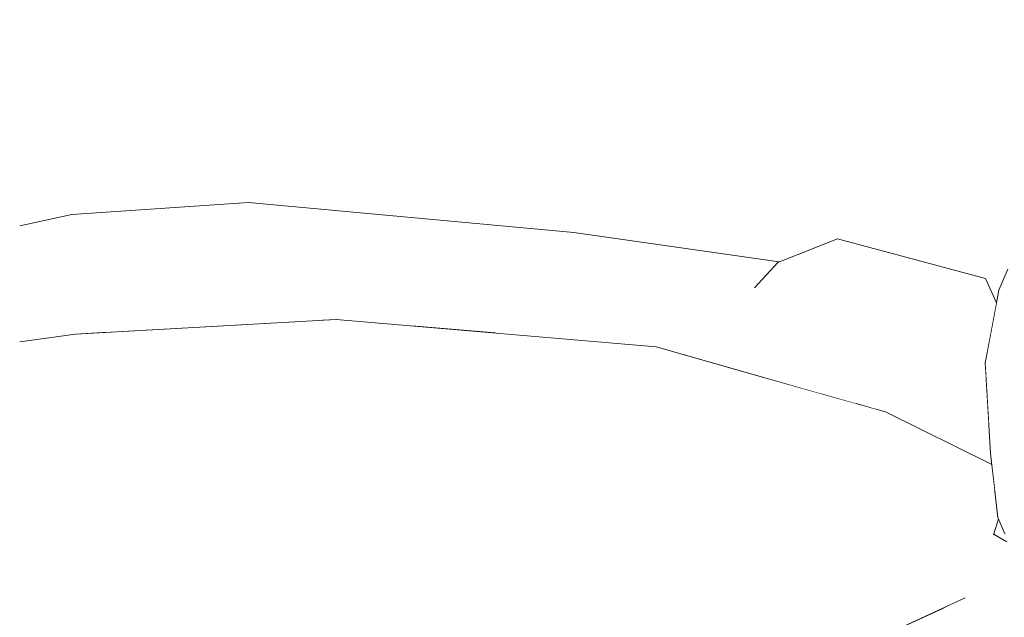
# Model space of a CAD drawing. Header units: millimetres. Extents: x 0 to 650, y -1 to 707.
# Tile 41 of 131: x 94.543 to 95.609, y 640.075 to 640.722. Entities that reach past the tile are written whole.
import ezdxf
from ezdxf.xclip import XClip

# ---------------------------------------------------------------- set-up
doc = ezdxf.new("R2010")
doc.units = ezdxf.units.MM
doc.header["$MEASUREMENT"] = 0
doc.header["$XCLIPFRAME"] = 0
doc.linetypes.add('Wipeout_Contour', pattern=[1000, 0, -1000])
doc.layers.add('Interior - Mobiliário .ARQ', color=7, linetype='Continuous')
doc.layers.add('Parede.ARQ', color=7, linetype='Continuous')

# ---------------------------------------------------------------- blocks, each defined once
blk = doc.blocks.new('Desenho_3_3', base_point=(252.3092, 622.8349))
at = {"color": 254, "linetype": 'Wipeout_Contour', "lineweight": 0, "ltscale": 49723.751362}
blk.add_wipeout([(94.5429, 671.1349), (94.5429, 640.4986), (94.5994, 640.5107), (94.7905, 640.5239), (95.1427, 640.4912), (95.365, 640.4595), (95.4283, 640.4846), (95.5884, 640.4416), (95.6004, 640.4152), (95.6029, 640.4289), (95.6126, 640.4518), (95.662, 640.5254), (95.7763, 640.5773), (95.7946, 640.5807), (95.8476, 640.6042), (95.9371, 640.6175), (95.9863, 640.6125), (96.0217, 640.6273), (96.0479, 640.6371), (96.1676, 640.657), (96.2813, 640.6661), (96.4754, 640.6377), (96.5481, 640.5813), (96.5989, 640.5783), (96.6613, 640.5393), (96.7552, 640.5338), (96.9238, 640.4717), (96.9696, 640.4206), (97.0932, 640.3047), (97.1285, 640.2394), (97.2687, 640.0597), (97.2838, 640.0001), (97.3465, 639.752), (97.3512, 639.733), (97.3804, 639.4584), (97.3817, 639.2528), (97.3613, 639.1943), (97.3575, 639.1753), (97.3338, 639.0407), (97.3263, 639.0177), (97.3215, 639.0062), (97.2449, 638.7539), (97.1209, 638.4391), (97.1104, 638.4204), (97.0293, 638.3113), (97.0515, 638.2973), (97.2452, 638.1278), (97.244, 638.0629), (97.3922, 637.6313), (97.5056, 637.4981), (97.5425, 637.341), (97.6034, 637.266), (97.6351, 637.0703), (98.2231, 636.5501), (98.2992, 636.3303), (98.668, 635.4423), (98.4927, 634.8674), (98.0783, 634.4688), (97.7351, 634.2248), (97.7135, 634.2059), (97.6221, 634.142), (97.1761, 633.7399), (97.238, 633.4163), (97.3481, 632.8758), (97.5164, 631.9291), (97.5626, 631.611), (97.5859, 631.4505), (97.5591, 631.1491), (97.2578, 631.1941), (97.2488, 631.1422), (97.2673, 631.1122), (97.535, 630.5802), (97.6906, 630.2961), (105.6958, 630.9629), (105.6958, 638.6349), (106.1958, 638.6349), (106.1958, 671.1349)], dxfattribs=at).dxf.layer = 'Parede.ARQ'
at = {"color": 254, "linetype": 'Wipeout_Contour', "lineweight": 0, "ltscale": 1942.554928}
blk.add_wipeout([(95.6126, 640.4518), (95.6029, 640.4289), (95.6518, 640.4979)], dxfattribs=at).dxf.layer = 'Interior - Mobiliário .ARQ'
at = {"color": 254, "linetype": 'Wipeout_Contour', "lineweight": 0, "ltscale": 1942.789592}
blk.add_wipeout([(95.0775, 640.4816), (95.3623, 640.4574), (95.1427, 640.4912)], dxfattribs=at).dxf.layer = 'Interior - Mobiliário .ARQ'
at = {"color": 254, "linetype": 'Wipeout_Contour', "lineweight": 0, "ltscale": 2589.829395}
blk.add_wipeout([(94.5738, 640.3753), (94.5429, 640.3238), (94.5429, 640.2344), (94.7845, 640.3795)], dxfattribs=at).dxf.layer = 'Interior - Mobiliário .ARQ'
at = {"color": 254, "linetype": 'Wipeout_Contour', "lineweight": 0, "ltscale": 1941.918568}
blk.add_wipeout([(95.4482, 640.306), (95.4693, 640.3001), (95.4557, 640.3255)], dxfattribs=at).dxf.layer = 'Interior - Mobiliário .ARQ'
at = {"color": 254, "linetype": 'Wipeout_Contour', "lineweight": 0, "ltscale": 1942.338092}
blk.add_wipeout([(95.6033, 640.246), (95.61, 640.182), (95.6297, 640.2358)], dxfattribs=at).dxf.layer = 'Interior - Mobiliário .ARQ'
at = {"color": 254, "linetype": 'Wipeout_Contour', "lineweight": 0, "ltscale": 1941.817144}
blk.add_wipeout([(95.5022, 640.1777), (95.4634, 640.2212), (95.0291, 639.9987)], dxfattribs=at).dxf.layer = 'Interior - Mobiliário .ARQ'
at = {"color": 254, "linetype": 'Wipeout_Contour', "lineweight": 0, "ltscale": 2587.551331}
blk.add_wipeout([(94.7844, 640.135), (94.5429, 639.7984), (94.5429, 639.7826), (94.926, 640.0629)], dxfattribs=at).dxf.layer = 'Interior - Mobiliário .ARQ'
at = {"color": 254, "linetype": 'Wipeout_Contour', "lineweight": 0, "ltscale": 1941.562832}
blk.add_wipeout([(95.631, 640.0733), (95.6338, 640.0996), (95.5131, 639.7369)], dxfattribs=at).dxf.layer = 'Interior - Mobiliário .ARQ'
at = {"color": 254, "linetype": 'Wipeout_Contour', "lineweight": 0, "ltscale": 1942.422983}
blk.add_wipeout([(95.6518, 640.4979), (95.6029, 640.4289), (95.622, 640.4027)], dxfattribs=at).dxf.layer = 'Interior - Mobiliário .ARQ'
at = {"color": 254, "linetype": 'Wipeout_Contour', "lineweight": 0, "ltscale": 1942.463882}
blk.add_wipeout([(95.0775, 640.4816), (95.3384, 640.4314), (95.3623, 640.4574)], dxfattribs=at).dxf.layer = 'Interior - Mobiliário .ARQ'
at = {"color": 254, "linetype": 'Wipeout_Contour', "lineweight": 0, "ltscale": 2589.590024}
blk.add_wipeout([(94.7217, 640.4489), (94.6311, 640.4477), (94.6361, 640.3832), (94.6629, 640.3847)], dxfattribs=at).dxf.layer = 'Interior - Mobiliário .ARQ'
at = {"color": 254, "linetype": 'Wipeout_Contour', "lineweight": 0, "ltscale": 1941.719993}
blk.add_wipeout([(95.5939, 640.2521), (95.6033, 640.246), (95.5882, 640.35)], dxfattribs=at).dxf.layer = 'Interior - Mobiliário .ARQ'
at = {"color": 254, "linetype": 'Wipeout_Contour', "lineweight": 0, "ltscale": 1942.140598}
blk.add_wipeout([(95.3528, 640.2944), (95.2498, 640.3212), (94.926, 640.0629)], dxfattribs=at).dxf.layer = 'Interior - Mobiliário .ARQ'
at = {"color": 254, "linetype": 'Wipeout_Contour', "lineweight": 0, "ltscale": 2588.994695}
blk.add_wipeout([(95.6573, 640.1332), (95.5076, 640.1611), (95.5665, 640.0958), (95.6589, 640.1324)], dxfattribs=at).dxf.layer = 'Interior - Mobiliário .ARQ'
at = {"color": 254, "linetype": 'Wipeout_Contour', "lineweight": 0, "ltscale": 1941.608438}
blk.add_wipeout([(95.5272, 639.9892), (95.5725, 640.0563), (95.5466, 640.0866)], dxfattribs=at).dxf.layer = 'Interior - Mobiliário .ARQ'
at = {"color": 254, "linetype": 'Wipeout_Contour', "lineweight": 0, "ltscale": 1942.648693}
blk.add_wipeout([(95.6163, 640.3363), (95.622, 640.4027), (95.6029, 640.4289)], dxfattribs=at).dxf.layer = 'Interior - Mobiliário .ARQ'
at = {"color": 254, "linetype": 'Wipeout_Contour', "lineweight": 0, "ltscale": 2589.180769}
blk.add_wipeout([(94.7845, 640.3795), (94.5429, 640.2344), (94.5429, 640.2055), (95.1302, 640.3556)], dxfattribs=at).dxf.layer = 'Interior - Mobiliário .ARQ'
at = {"color": 254, "linetype": 'Wipeout_Contour', "lineweight": 0, "ltscale": 1941.767894}
blk.add_wipeout([(95.4802, 640.297), (95.3497, 640.3338), (95.3528, 640.2944)], dxfattribs=at).dxf.layer = 'Interior - Mobiliário .ARQ'
at = {"color": 254, "linetype": 'Wipeout_Contour', "lineweight": 0, "ltscale": 1942.331318}
blk.add_wipeout([(95.6033, 640.246), (95.5939, 640.2521), (95.6019, 640.1827)], dxfattribs=at).dxf.layer = 'Interior - Mobiliário .ARQ'
at = {"color": 254, "linetype": 'Wipeout_Contour', "lineweight": 0, "ltscale": 2588.696549}
blk.add_wipeout([(95.2597, 639.897), (95.5272, 639.9892), (95.5444, 640.0856), (95.5317, 640.0797)], dxfattribs=at).dxf.layer = 'Interior - Mobiliário .ARQ'
at = {"color": 254, "linetype": 'Wipeout_Contour', "lineweight": 0, "ltscale": 1942.055227}
blk.add_wipeout([(95.6029, 640.4289), (95.5882, 640.35), (95.6163, 640.3363)], dxfattribs=at).dxf.layer = 'Interior - Mobiliário .ARQ'
at = {"color": 254, "linetype": 'Wipeout_Contour', "lineweight": 0, "ltscale": 1941.669009}
blk.add_wipeout([(94.7845, 640.3795), (94.8854, 640.3972), (94.6034, 640.3814)], dxfattribs=at).dxf.layer = 'Interior - Mobiliário .ARQ'
at = {"color": 254, "linetype": 'Wipeout_Contour', "lineweight": 0, "ltscale": 2588.338419}
blk.add_wipeout([(95.1302, 640.3556), (94.5429, 640.2055), (94.5429, 640.1715), (94.7844, 640.135)], dxfattribs=at).dxf.layer = 'Interior - Mobiliário .ARQ'
at = {"color": 254, "linetype": 'Wipeout_Contour', "lineweight": 0, "ltscale": 1942.226876}
blk.add_wipeout([(95.2498, 640.3212), (95.3528, 640.2944), (95.3497, 640.3338)], dxfattribs=at).dxf.layer = 'Interior - Mobiliário .ARQ'
at = {"color": 254, "linetype": 'Wipeout_Contour', "lineweight": 0, "ltscale": 1941.710946}
blk.add_wipeout([(95.5022, 640.1777), (95.6563, 640.1337), (95.6143, 640.155)], dxfattribs=at).dxf.layer = 'Interior - Mobiliário .ARQ'
at = {"color": 254, "linetype": 'Wipeout_Contour', "lineweight": 0, "ltscale": 3233.926903}
blk.add_wipeout([(95.1541, 639.9055), (95.1944, 639.868), (95.2146, 639.8814), (95.2597, 639.897), (95.5317, 640.0797)], dxfattribs=at).dxf.layer = 'Interior - Mobiliário .ARQ'
at = {"color": 254, "linetype": 'Wipeout_Contour', "lineweight": 0, "ltscale": 1942.705229}
blk.add_wipeout([(95.3637, 640.4589), (95.5118, 640.4036), (95.5884, 640.4416)], dxfattribs=at).dxf.layer = 'Interior - Mobiliário .ARQ'
at = {"color": 254, "linetype": 'Wipeout_Contour', "lineweight": 0, "ltscale": 1942.314351}
blk.add_wipeout([(94.5429, 640.4008), (94.6311, 640.4477), (94.5429, 640.4303)], dxfattribs=at).dxf.layer = 'Interior - Mobiliário .ARQ'
at = {"color": 254, "linetype": 'Wipeout_Contour', "lineweight": 0, "ltscale": 1942.244906}
blk.add_wipeout([(94.6034, 640.3814), (94.5738, 640.3753), (94.7845, 640.3795)], dxfattribs=at).dxf.layer = 'Interior - Mobiliário .ARQ'
at = {"color": 254, "linetype": 'Wipeout_Contour', "lineweight": 0, "ltscale": 1942.584268}
blk.add_wipeout([(95.6163, 640.3363), (95.5882, 640.35), (95.6033, 640.246)], dxfattribs=at).dxf.layer = 'Interior - Mobiliário .ARQ'
at = {"color": 254, "linetype": 'Wipeout_Contour', "lineweight": 0, "ltscale": 2588.631115}
blk.add_wipeout([(95.6563, 640.1337), (95.5022, 640.1777), (95.5076, 640.1611), (95.6573, 640.1332)], dxfattribs=at).dxf.layer = 'Interior - Mobiliário .ARQ'
at = {"color": 254, "linetype": 'Wipeout_Contour', "lineweight": 0, "ltscale": 1942.545408}
blk.add_wipeout([(95.5884, 640.4416), (95.4283, 640.4846), (95.3637, 640.4589)], dxfattribs=at).dxf.layer = 'Interior - Mobiliário .ARQ'
at = {"color": 254, "linetype": 'Wipeout_Contour', "lineweight": 0, "ltscale": 1942.118661}
blk.add_wipeout([(94.7845, 640.3795), (95.1302, 640.3556), (95.232, 640.3677)], dxfattribs=at).dxf.layer = 'Interior - Mobiliário .ARQ'
at = {"color": 254, "linetype": 'Wipeout_Contour', "lineweight": 0, "ltscale": 2589.472814}
blk.add_wipeout([(95.5295, 640.3571), (95.5892, 640.3328), (95.5882, 640.35), (95.5948, 640.3853)], dxfattribs=at).dxf.layer = 'Interior - Mobiliário .ARQ'
at = {"color": 254, "linetype": 'Wipeout_Contour', "lineweight": 0, "ltscale": 1942.39025}
blk.add_wipeout([(94.5738, 640.3753), (94.5429, 640.3712), (94.5429, 640.3238)], dxfattribs=at).dxf.layer = 'Interior - Mobiliário .ARQ'
at = {"color": 254, "linetype": 'Wipeout_Contour', "lineweight": 0, "ltscale": 2588.835007}
blk.add_wipeout([(95.6163, 640.3363), (95.6033, 640.246), (95.6291, 640.2434), (95.6266, 640.2764)], dxfattribs=at).dxf.layer = 'Interior - Mobiliário .ARQ'
at = {"color": 254, "linetype": 'Wipeout_Contour', "lineweight": 0, "ltscale": 2590.430727}
blk.add_wipeout([(95.4693, 640.3001), (95.4802, 640.297), (95.5953, 640.2402), (95.472, 640.3039)], dxfattribs=at).dxf.layer = 'Interior - Mobiliário .ARQ'
at = {"color": 254, "linetype": 'Wipeout_Contour', "lineweight": 0, "ltscale": 3236.060457}
blk.add_wipeout([(95.6004, 640.1962), (95.5022, 640.1777), (95.6143, 640.155), (95.6008, 640.1625), (95.6025, 640.1814)], dxfattribs=at).dxf.layer = 'Interior - Mobiliário .ARQ'
at = {"layer": 'Interior - Mobiliário .ARQ', "color": 7, "linetype": 'Continuous', "lineweight": 0}
for p, q in [((95.5971, 640.1641), (95.5983, 640.1662)), ((95.5978, 640.1642), (95.5971, 640.1641)), ((95.6115, 640.1564), (95.5978, 640.1642))]:
    blk.add_line(p, q, dxfattribs=at)
at = {"color": 254, "linetype": 'Wipeout_Contour', "lineweight": 0, "ltscale": 3235.844816}
blk.add_wipeout([(94.6311, 640.4477), (94.5429, 640.4008), (94.5429, 640.373), (94.6034, 640.3814), (94.6361, 640.3832)], dxfattribs=at).dxf.layer = 'Interior - Mobiliário .ARQ'
at = {"color": 254, "linetype": 'Wipeout_Contour', "lineweight": 0, "ltscale": 1942.094434}
blk.add_wipeout([(95.232, 640.3677), (94.8854, 640.3972), (94.7845, 640.3795)], dxfattribs=at).dxf.layer = 'Interior - Mobiliário .ARQ'
at = {"color": 254, "linetype": 'Wipeout_Contour', "lineweight": 0, "ltscale": 2589.336367}
blk.add_wipeout([(95.4634, 640.2212), (95.5022, 640.1777), (95.6004, 640.1962), (95.5985, 640.212)], dxfattribs=at).dxf.layer = 'Interior - Mobiliário .ARQ'
at = {"layer": 'Interior - Mobiliário .ARQ', "color": 7, "linetype": 'Continuous', "lineweight": 0}
for p, q in [((94.6034, 640.3814), (94.5429, 640.373)), ((95.5971, 640.1641), (95.6025, 640.1814)), ((95.6093, 640.1652), (95.6019, 640.1827))]:
    blk.add_line(p, q, dxfattribs=at)
at = {"color": 254, "linetype": 'Wipeout_Contour', "lineweight": 0, "ltscale": 1941.973727}
blk.add_wipeout([(94.9698, 640.39), (95.0594, 640.3824), (94.9925, 640.4175)], dxfattribs=at).dxf.layer = 'Interior - Mobiliário .ARQ'
at = {"color": 254, "linetype": 'Wipeout_Contour', "lineweight": 0, "ltscale": 1942.334723}
blk.add_wipeout([(95.3497, 640.3338), (95.232, 640.3677), (95.1302, 640.3556)], dxfattribs=at).dxf.layer = 'Interior - Mobiliário .ARQ'
at = {"color": 254, "linetype": 'Wipeout_Contour', "lineweight": 0, "ltscale": 1942.003629}
blk.add_wipeout([(95.3497, 640.3338), (95.1302, 640.3556), (95.2498, 640.3212)], dxfattribs=at).dxf.layer = 'Interior - Mobiliário .ARQ'
at = {"color": 254, "linetype": 'Wipeout_Contour', "lineweight": 0, "ltscale": 3236.687607}
blk.add_wipeout([(95.3041, 640.3694), (95.2901, 640.351), (95.3497, 640.3338), (95.4089, 640.3171), (95.4557, 640.3255)], dxfattribs=at).dxf.layer = 'Interior - Mobiliário .ARQ'
at = {"color": 254, "linetype": 'Wipeout_Contour', "lineweight": 0, "ltscale": 1941.324222}
blk.add_wipeout([(94.7844, 640.135), (94.926, 640.0629), (95.1302, 640.3556)], dxfattribs=at).dxf.layer = 'Interior - Mobiliário .ARQ'
at = {"color": 254, "linetype": 'Wipeout_Contour', "lineweight": 0, "ltscale": 1942.344281}
blk.add_wipeout([(95.5118, 640.4036), (95.3637, 640.4589), (95.3041, 640.3694)], dxfattribs=at).dxf.layer = 'Interior - Mobiliário .ARQ'
at = {"color": 254, "linetype": 'Wipeout_Contour', "lineweight": 0, "ltscale": 1942.173568}
blk.add_wipeout([(94.926, 640.0629), (95.2498, 640.3212), (95.1302, 640.3556)], dxfattribs=at).dxf.layer = 'Interior - Mobiliário .ARQ'
at = {"color": 254, "linetype": 'Wipeout_Contour', "lineweight": 0, "ltscale": 1942.186618}
blk.add_wipeout([(95.4557, 640.3255), (95.4089, 640.3171), (95.4482, 640.306)], dxfattribs=at).dxf.layer = 'Interior - Mobiliário .ARQ'
at = {"color": 254, "linetype": 'Wipeout_Contour', "lineweight": 0, "ltscale": 1941.447117}
blk.add_wipeout([(94.7844, 640.135), (94.5429, 640.1715), (94.5429, 639.7984)], dxfattribs=at).dxf.layer = 'Interior - Mobiliário .ARQ'
at = {"color": 254, "linetype": 'Wipeout_Contour', "lineweight": 0, "ltscale": 3236.242389}
blk.add_wipeout([(95.2852, 640.3592), (94.9925, 640.4175), (95.0594, 640.3824), (95.232, 640.3677), (95.2817, 640.3534)], dxfattribs=at).dxf.layer = 'Interior - Mobiliário .ARQ'
at = {"color": 254, "linetype": 'Wipeout_Contour', "lineweight": 0, "ltscale": 1941.215422}
blk.add_wipeout([(94.926, 640.0629), (95.0291, 639.9987), (95.4634, 640.2212)], dxfattribs=at).dxf.layer = 'Interior - Mobiliário .ARQ'
at = {"color": 254, "linetype": 'Wipeout_Contour', "lineweight": 0, "ltscale": 2589.08089}
blk.add_wipeout([(94.9925, 640.4175), (94.8656, 640.3961), (94.8854, 640.3972), (94.9698, 640.39)], dxfattribs=at).dxf.layer = 'Interior - Mobiliário .ARQ'
at = {"color": 254, "linetype": 'Wipeout_Contour', "lineweight": 0, "ltscale": 1941.858037}
blk.add_wipeout([(95.4634, 640.2212), (95.3528, 640.2944), (94.926, 640.0629)], dxfattribs=at).dxf.layer = 'Interior - Mobiliário .ARQ'
at = {"color": 254, "linetype": 'Wipeout_Contour', "lineweight": 0, "ltscale": 2589.290235}
blk.add_wipeout([(94.6629, 640.3847), (94.8656, 640.3961), (94.9925, 640.4175), (94.7217, 640.4489)], dxfattribs=at).dxf.layer = 'Interior - Mobiliário .ARQ'
at = {"color": 254, "linetype": 'Wipeout_Contour', "lineweight": 0, "ltscale": 2588.757366}
blk.add_wipeout([(95.4802, 640.297), (95.4634, 640.2212), (95.5985, 640.212), (95.5953, 640.2402)], dxfattribs=at).dxf.layer = 'Interior - Mobiliário .ARQ'
at = {"color": 254, "linetype": 'Wipeout_Contour', "lineweight": 0, "ltscale": 1941.567599}
blk.add_wipeout([(95.1536, 639.9174), (95.5665, 640.0958), (95.5076, 640.1611)], dxfattribs=at).dxf.layer = 'Interior - Mobiliário .ARQ'
at = {"layer": 'Interior - Mobiliário .ARQ', "color": 7, "linetype": 'Continuous', "lineweight": 0}
blk.add_line((94.6034, 640.3814), (94.8854, 640.3972), dxfattribs=at)
at = {"color": 254, "linetype": 'Wipeout_Contour', "lineweight": 0, "ltscale": 1941.853765}
blk.add_wipeout([(94.6158, 640.5086), (94.6311, 640.4477), (94.7217, 640.4489)], dxfattribs=at).dxf.layer = 'Interior - Mobiliário .ARQ'
at = {"color": 254, "linetype": 'Wipeout_Contour', "lineweight": 0, "ltscale": 1942.170034}
blk.add_wipeout([(95.3384, 640.4314), (95.0775, 640.4816), (94.9925, 640.4175)], dxfattribs=at).dxf.layer = 'Interior - Mobiliário .ARQ'
at = {"color": 254, "linetype": 'Wipeout_Contour', "lineweight": 0, "ltscale": 1942.438374}
blk.add_wipeout([(95.4802, 640.297), (95.3528, 640.2944), (95.4634, 640.2212)], dxfattribs=at).dxf.layer = 'Interior - Mobiliário .ARQ'
at = {"color": 254, "linetype": 'Wipeout_Contour', "lineweight": 0, "ltscale": 1941.004746}
blk.add_wipeout([(95.5076, 640.1611), (95.0454, 639.9813), (95.1536, 639.9174)], dxfattribs=at).dxf.layer = 'Interior - Mobiliário .ARQ'
at = {"color": 254, "linetype": 'Wipeout_Contour', "lineweight": 0, "ltscale": 3235.734664}
blk.add_wipeout([(95.5665, 640.0958), (95.6293, 640.0861), (95.6338, 640.0996), (95.6623, 640.1229), (95.6589, 640.1324)], dxfattribs=at).dxf.layer = 'Interior - Mobiliário .ARQ'
at = {"color": 254, "linetype": 'Wipeout_Contour', "lineweight": 0, "ltscale": 1942.698498}
blk.add_wipeout([(94.7217, 640.4489), (94.7616, 640.5175), (94.6158, 640.5086)], dxfattribs=at).dxf.layer = 'Interior - Mobiliário .ARQ'
at = {"color": 254, "linetype": 'Wipeout_Contour', "lineweight": 0, "ltscale": 2589.340433}
blk.add_wipeout([(95.472, 640.3039), (95.5948, 640.2446), (95.5922, 640.2819), (95.5295, 640.3571)], dxfattribs=at).dxf.layer = 'Interior - Mobiliário .ARQ'
at = {"color": 254, "linetype": 'Wipeout_Contour', "lineweight": 0, "ltscale": 1941.8559}
blk.add_wipeout([(95.5076, 640.1611), (95.5022, 640.1777), (95.0291, 639.9987)], dxfattribs=at).dxf.layer = 'Interior - Mobiliário .ARQ'
at = {"color": 254, "linetype": 'Wipeout_Contour', "lineweight": 0, "ltscale": 2588.574449}
blk.add_wipeout([(95.6293, 640.0861), (95.5665, 640.0958), (95.5929, 640.0617), (95.6233, 640.0682)], dxfattribs=at).dxf.layer = 'Interior - Mobiliário .ARQ'
at = {"layer": 'Interior - Mobiliário .ARQ', "color": 7, "linetype": 'Continuous', "lineweight": 0}
blk.add_line((95.5939, 640.2521), (95.6019, 640.1827), dxfattribs=at)
at = {"color": 254, "linetype": 'Wipeout_Contour', "lineweight": 0, "ltscale": 1942.645661}
blk.add_wipeout([(94.5429, 640.4303), (94.6311, 640.4477), (94.5429, 640.4463)], dxfattribs=at).dxf.layer = 'Interior - Mobiliário .ARQ'
at = {"color": 254, "linetype": 'Wipeout_Contour', "lineweight": 0, "ltscale": 1942.33857}
blk.add_wipeout([(95.3041, 640.3694), (95.4557, 640.3255), (95.5118, 640.4036)], dxfattribs=at).dxf.layer = 'Interior - Mobiliário .ARQ'
at = {"color": 254, "linetype": 'Wipeout_Contour', "lineweight": 0, "ltscale": 1942.358161}
blk.add_wipeout([(95.5295, 640.3571), (95.5922, 640.2819), (95.5892, 640.3328)], dxfattribs=at).dxf.layer = 'Interior - Mobiliário .ARQ'
at = {"color": 254, "linetype": 'Wipeout_Contour', "lineweight": 0, "ltscale": 1940.933312}
blk.add_wipeout([(95.0291, 639.9987), (95.0454, 639.9813), (95.5076, 640.1611)], dxfattribs=at).dxf.layer = 'Interior - Mobiliário .ARQ'
at = {"color": 254, "linetype": 'Wipeout_Contour', "lineweight": 0, "ltscale": 1941.18332}
blk.add_wipeout([(95.5665, 640.0958), (95.5725, 640.0563), (95.5929, 640.0617)], dxfattribs=at).dxf.layer = 'Interior - Mobiliário .ARQ'
at = {"layer": 'Interior - Mobiliário .ARQ', "color": 7, "linetype": 'Continuous', "lineweight": 0}
for p, q in [((95.5882, 640.35), (95.5939, 640.2521)), ((95.4802, 640.297), (95.5953, 640.2402))]:
    blk.add_line(p, q, dxfattribs=at)
at = {"color": 254, "linetype": 'Wipeout_Contour', "lineweight": 0, "ltscale": 2589.410374}
blk.add_wipeout([(94.6158, 640.5086), (94.5429, 640.4888), (94.5429, 640.4463), (94.6311, 640.4477)], dxfattribs=at).dxf.layer = 'Interior - Mobiliário .ARQ'
at = {"color": 254, "linetype": 'Wipeout_Contour', "lineweight": 0, "ltscale": 1942.577515}
blk.add_wipeout([(94.9925, 640.4175), (95.2852, 640.3592), (95.3384, 640.4314)], dxfattribs=at).dxf.layer = 'Interior - Mobiliário .ARQ'
at = {"color": 254, "linetype": 'Wipeout_Contour', "lineweight": 0, "ltscale": 1942.022184}
blk.add_wipeout([(95.5118, 640.4036), (95.4557, 640.3255), (95.472, 640.3039)], dxfattribs=at).dxf.layer = 'Interior - Mobiliário .ARQ'
at = {"color": 254, "linetype": 'Wipeout_Contour', "lineweight": 0, "ltscale": 1941.746602}
blk.add_wipeout([(95.5665, 640.0958), (95.5466, 640.0866), (95.5725, 640.0563)], dxfattribs=at).dxf.layer = 'Interior - Mobiliário .ARQ'
at = {"layer": 'Interior - Mobiliário .ARQ', "color": 7, "linetype": 'Continuous', "lineweight": 0}
blk.add_line((95.232, 640.3677), (94.8854, 640.3972), dxfattribs=at)
at = {"color": 254, "linetype": 'Wipeout_Contour', "lineweight": 0, "ltscale": 1942.519431}
blk.add_wipeout([(94.9925, 640.4175), (95.0775, 640.4816), (94.7616, 640.5175)], dxfattribs=at).dxf.layer = 'Interior - Mobiliário .ARQ'
at = {"color": 254, "linetype": 'Wipeout_Contour', "lineweight": 0, "ltscale": 1942.642638}
blk.add_wipeout([(94.5994, 640.5107), (94.5429, 640.4986), (94.6158, 640.5086)], dxfattribs=at).dxf.layer = 'Interior - Mobiliário .ARQ'
at = {"color": 254, "linetype": 'Wipeout_Contour', "lineweight": 0, "ltscale": 1942.613891}
blk.add_wipeout([(95.3637, 640.4589), (95.3384, 640.4314), (95.2852, 640.3592)], dxfattribs=at).dxf.layer = 'Interior - Mobiliário .ARQ'
at = {"color": 254, "linetype": 'Wipeout_Contour', "lineweight": 0, "ltscale": 1942.318423}
blk.add_wipeout([(95.472, 640.3039), (95.5295, 640.3571), (95.5118, 640.4036)], dxfattribs=at).dxf.layer = 'Interior - Mobiliário .ARQ'
at = {"color": 254, "linetype": 'Wipeout_Contour', "lineweight": 0, "ltscale": 1940.727128}
blk.add_wipeout([(95.5665, 640.0958), (95.1536, 639.9174), (95.1541, 639.9055)], dxfattribs=at).dxf.layer = 'Interior - Mobiliário .ARQ'
at = {"layer": 'Interior - Mobiliário .ARQ', "color": 7, "linetype": 'Continuous', "lineweight": 0}
for p, q in [((95.4802, 640.297), (95.3497, 640.3338)), ((95.5665, 640.0958), (95.1541, 639.9055))]:
    blk.add_line(p, q, dxfattribs=at)
at = {"color": 254, "linetype": 'Wipeout_Contour', "lineweight": 0, "ltscale": 1942.197333}
blk.add_wipeout([(94.7616, 640.5175), (94.7217, 640.4489), (94.9925, 640.4175)], dxfattribs=at).dxf.layer = 'Interior - Mobiliário .ARQ'
at = {"color": 254, "linetype": 'Wipeout_Contour', "lineweight": 0, "ltscale": 1941.996986}
blk.add_wipeout([(95.2852, 640.3592), (95.3041, 640.3694), (95.3637, 640.4589)], dxfattribs=at).dxf.layer = 'Interior - Mobiliário .ARQ'
at = {"color": 254, "linetype": 'Wipeout_Contour', "lineweight": 0, "ltscale": 2589.881048}
blk.add_wipeout([(95.5884, 640.4416), (95.5295, 640.3571), (95.5948, 640.3853), (95.6004, 640.4152)], dxfattribs=at).dxf.layer = 'Interior - Mobiliário .ARQ'
at = {"layer": 'Interior - Mobiliário .ARQ', "color": 7, "linetype": 'Continuous', "lineweight": 0}
for p, q in [((95.3637, 640.4589), (95.4283, 640.4846)), ((95.3637, 640.4589), (95.3384, 640.4314)), ((95.6126, 640.4518), (95.6029, 640.4289)), ((95.232, 640.3677), (95.3497, 640.3338))]:
    blk.add_line(p, q, dxfattribs=at)
at = {"color": 254, "linetype": 'Wipeout_Contour', "lineweight": 0, "ltscale": 1942.893003}
blk.add_wipeout([(94.7905, 640.5239), (94.7616, 640.5175), (95.0775, 640.4816)], dxfattribs=at).dxf.layer = 'Interior - Mobiliário .ARQ'
at = {"color": 254, "linetype": 'Wipeout_Contour', "lineweight": 0, "ltscale": 1942.555624}
blk.add_wipeout([(95.5884, 640.4416), (95.5118, 640.4036), (95.5295, 640.3571)], dxfattribs=at).dxf.layer = 'Interior - Mobiliário .ARQ'
at = {"layer": 'Interior - Mobiliário .ARQ', "color": 7, "linetype": 'Continuous', "lineweight": 0}
for p, q in [((95.4283, 640.4846), (95.5884, 640.4416)), ((95.5884, 640.4416), (95.6004, 640.4152)), ((95.6029, 640.4289), (95.5882, 640.35))]:
    blk.add_line(p, q, dxfattribs=at)
at = {"color": 254, "linetype": 'Wipeout_Contour', "lineweight": 0, "ltscale": 1942.204899}
blk.add_wipeout([(95.0775, 640.4816), (95.1427, 640.4912), (94.7905, 640.5239)], dxfattribs=at).dxf.layer = 'Interior - Mobiliário .ARQ'
at = {"layer": 'Interior - Mobiliário .ARQ', "color": 7, "linetype": 'Continuous', "lineweight": 0}
blk.add_line((95.365, 640.4595), (95.1427, 640.4912), dxfattribs=at)
at = {"color": 254, "linetype": 'Wipeout_Contour', "lineweight": 0, "ltscale": 1942.40897}
blk.add_wipeout([(94.7616, 640.5175), (94.7905, 640.5239), (94.5994, 640.5107)], dxfattribs=at).dxf.layer = 'Interior - Mobiliário .ARQ'
at = {"layer": 'Interior - Mobiliário .ARQ', "color": 7, "linetype": 'Continuous', "lineweight": 0}
blk.add_line((94.7905, 640.5239), (95.1427, 640.4912), dxfattribs=at)
at = {"color": 254, "linetype": 'Wipeout_Contour', "lineweight": 0, "ltscale": 1942.202985}
blk.add_wipeout([(94.5994, 640.5107), (94.6158, 640.5086), (94.7616, 640.5175)], dxfattribs=at).dxf.layer = 'Interior - Mobiliário .ARQ'
at = {"layer": 'Interior - Mobiliário .ARQ', "color": 7, "linetype": 'Continuous', "lineweight": 0}
for p in [(94.7905, 640.5239), (94.5429, 640.4986)]:
    blk.add_line(p, (94.5994, 640.5107), dxfattribs=at)

msp = doc.modelspace()

# ---------------------------------------------------------------- block references
at = {"color": 7, "linetype": 'Continuous', "lineweight": 0}
ref = msp.add_blockref('Desenho_3_3', (252.3092, 622.8349), dxfattribs=at)
XClip(ref).set_block_clipping_path([(94.5429147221, 610.0813537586), (504.066260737, 688.4753035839)])

doc.saveas('drawing.dxf')
